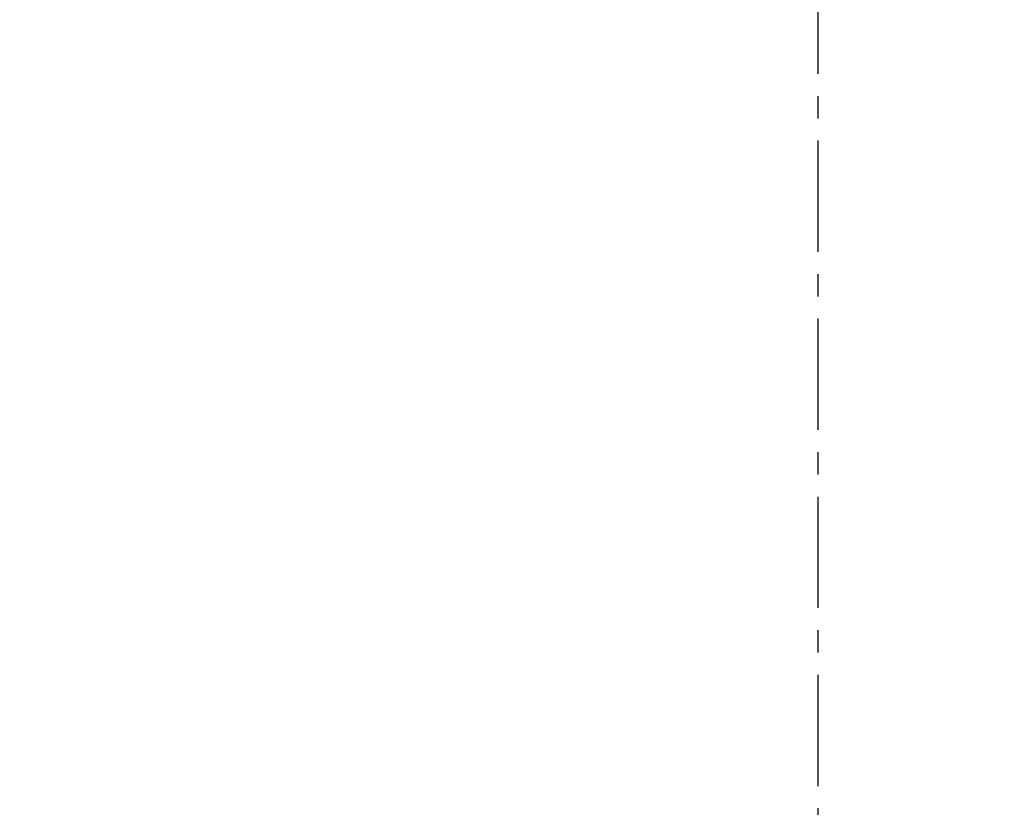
# Model space of a CAD drawing. Header units: millimetres. Extents: x 0 to 840, y 0 to 594.
# Tile 23 of 28: x 541 to 653, y 235 to 325. Entities that reach past the tile are written whole.
import ezdxf

# ---------------------------------------------------------------- set-up
doc = ezdxf.new("R2010")
doc.units = ezdxf.units.MM
doc.linetypes.add('CENTERX2', pattern=[20.32, 12.7, -2.54, 2.54, -2.54])
doc.layers.get('0').update_dxf_attribs({"lineweight": 18})
doc.layers.add('中心线层', color=6, linetype='CENTERX2', lineweight=25)
doc.layers.add('标注层', color=150, linetype='Continuous', lineweight=18)
doc.styles.add('SLDTEXTSTYLE1', font='txt', dxfattribs={"width": 0.7})
doc.dimstyles.new('SLDDIMSTYLE1', dxfattribs={"dimtxt": 7, "dimasz": 4, "dimexe": 0, "dimexo": 0.0625, "dimgap": 1.75, "dimtad": 0, "dimtih": 1, "dimtoh": 1, "dimdec": 0, "dimlfac": 10, "dimzin": 12, "dimdsep": 46, "dimtxsty": 'SLDTEXTSTYLE1', "dimcen": 0, "dimdle": 8, "dimadec": 0, "dimazin": 3, "dimtfac": 1, "dimtdec": 3, "dimtofl": 0, "dimtmove": 0, "dimatfit": 3, "dimfxl": 1, "dimfrac": 2, "dimtolj": 1, "dimarcsym": 0})

# ---------------------------------------------------------------- blocks, each defined once
blk = doc.blocks.new('SW_CENTERMARKSYMBOL_5')
at = {"layer": '中心线层', "color": 0}
blk.add_line((0, -0.1), (0, -186.85), dxfattribs=at)
blk = doc.blocks.new('*X35')
at = {"layer": '标注层', "linetype": 'Continuous'}
blk.add_hatch(color=0, dxfattribs=at).paths.add_polyline_path([(764.87, 503.17), (768.18, 505.51), (767.25, 506.46)], flags=0)
at = {"layer": '标注层', "color": 0, "linetype": 'Continuous'}
for q in [(764.87, 503.17), (798.16, 530.33)]:
    blk.add_line((792.39, 530.33), q, dxfattribs=at)
at = {"layer": '标注层', "color": 0, "insert": (808.02, 530.33), "char_height": 7, "width": 35.9151, "attachment_point": 5, "style": 'SLDTEXTSTYLE1'}
blk.add_mtext('%%C3736', dxfattribs=at)

msp = doc.modelspace()

# ---------------------------------------------------------------- linework, layer by layer
at = {"color": 7, "linetype": 'CENTERX2', "lineweight": 18}
msp.add_arc((631.91, 371.96), 186.8, 95, 85, dxfattribs=at)

# ---------------------------------------------------------------- block references
at = {"layer": '中心线层'}
msp.add_blockref('SW_CENTERMARKSYMBOL_5', (631.91, 371.96), dxfattribs=at)

# ---------------------------------------------------------------- dimensions: what is measured, and where the dimension line sits
at = {"layer": '标注层', "color": 7}
dim = msp.add_diameter_dim_2p(p1=(498.95, 240.75), p2=(764.87, 503.17), dimstyle='SLDDIMSTYLE1', override={"dimpost": '%%C<>', "dimsah": 1, "dimtzin": 8}, dxfattribs=at)
dim.commit()
dim.dimension.update_dxf_attribs({"geometry": '*X35', "text_midpoint": (792.39, 530.33), "dimtype": 163})

doc.saveas('drawing.dxf')
